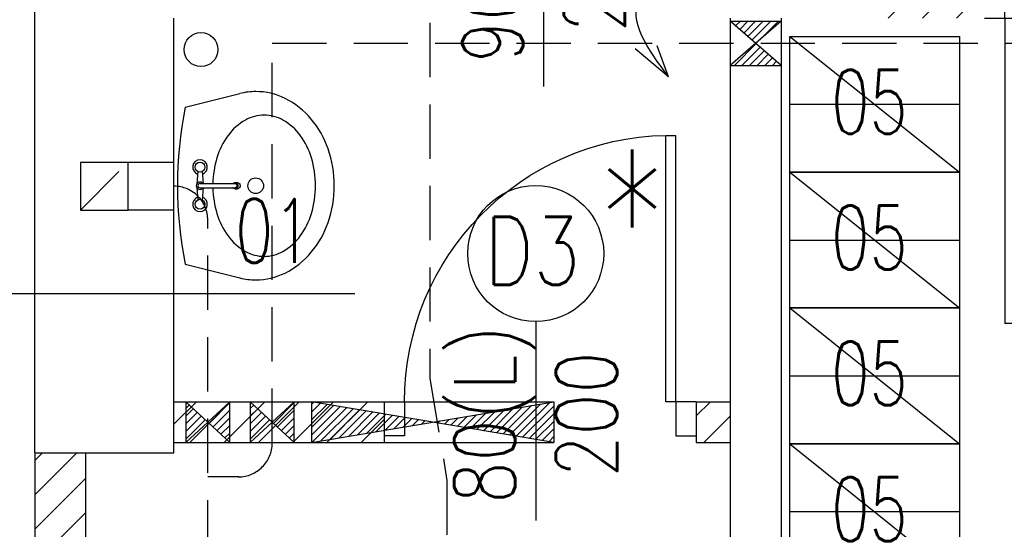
# Model space of a CAD drawing. Header units: millimetres. Extents: x 31969 to 285678, y -69766 to -1123.
# Tile 166 of 176: x 182730 to 183021, y -10526 to -10376. Entities that reach past the tile are written whole.
import ezdxf
from ezdxf.lldxf.tags import DXFTag

# ---------------------------------------------------------------- set-up
doc = ezdxf.new("R2010")
doc.units = ezdxf.units.MM
doc.linetypes.add('KRE_16_8', pattern=[24, 16, -8])
for name, color, linetype in [('a- wentylacja Łukasza 2', 118, 'Continuous'), ('a-opis 3', 15, 'Continuous'), ('a-opis stolarki 1', 3, 'Continuous'), ('a-opis stolarki 2', 1, 'Continuous'), ('a-opis technologii 2', 12, 'Continuous'), ('a-przekrój 1', 3, 'Continuous'), ('a-przekrój 2', 251, 'Continuous'), ('a-stolarka drzwiowa', 3, 'Continuous'), ('a-wentylacja', 3, 'Continuous'), ('a-wyposażenie', 84, 'Continuous'), ('a-ściany działowe projektowane', 5, 'Continuous'), ('a-ściany istniejące murowane', 6, 'Continuous')]:
    doc.layers.add(name, color=color, linetype=linetype)
doc.styles.add('RS01507', font='romans.shx', dxfattribs={"width": 0.7, "height": 0.15})
doc.styles.add('WYMIAR', font='romans.shx', dxfattribs={"width": 0.8})
tags = doc.linetypes.add('DASHED', pattern=[0.75, 0.5, -0.25]).pattern_tags.tags
tags[6:7] = [DXFTag(74, 4), DXFTag(75, 0), DXFTag(340, '0'), DXFTag(46, 1.0), DXFTag(50, 0.0), DXFTag(44, 0.0), DXFTag(45, 0.0)]
tags[4:5] = [DXFTag(74, 4), DXFTag(75, 0), DXFTag(340, '0'), DXFTag(46, 1.0), DXFTag(50, 0.0), DXFTag(44, 0.0), DXFTag(45, 0.0)]
pattern_1 = [(45, (40748.734, 0), (-1.122532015, 1.122532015), [])]

# ---------------------------------------------------------------- blocks, each defined once
blk = doc.blocks.new('A$C742963B9')
at = {"layer": 'a-stolarka drzwiowa'}
for p, q in [((6, 88.49), (0, 88.49)), ((6, 78.49), (6, 88.49)), ((86, 78.49), (86, 88.49)), ((86, 88.49), (92, 88.49)), ((0, 78.49), (6, 78.49)), ((86, 78.49), (83, 78.49)), ((83, 78.49), (83, 0)), ((92, 78.49), (86, 78.49)), ((86, 78.49), (86, 0)), ((83, 0), (86, 0))]:
    blk.add_line(p, q, dxfattribs=at)
at = {"layer": 'a-stolarka drzwiowa', "linetype": 'DASHED', "lineweight": 25, "ltscale": 20}
blk.add_arc((84.5, 78.49), 78.5, 180, 268.9051, dxfattribs=at)
blk = doc.blocks.new('A$C42BE72CD')
at = {"layer": 'a-stolarka drzwiowa'}
for p, q in [((6, 99.95), (0, 99.95)), ((6, 89.95), (6, 99.95)), ((96, 89.95), (96, 99.95)), ((96, 99.95), (102, 99.95)), ((0, 89.95), (6, 89.95)), ((6, 89.95), (9, 89.95)), ((6, 89.95), (6, 0)), ((9, 89.95), (9, 0)), ((102, 89.95), (96, 89.95)), ((9, 0), (6, 0))]:
    blk.add_line(p, q, dxfattribs=at)
at = {"layer": 'a-stolarka drzwiowa', "linetype": 'DASHED', "lineweight": 25, "ltscale": 20}
blk.add_arc((6, 89.95), 90, 271.9102, 0, dxfattribs=at)

msp = doc.modelspace()

# ---------------------------------------------------------------- hatches: boundary and pattern name
at = {"layer": 'a- wentylacja Łukasza 2'}
h = msp.add_hatch(dxfattribs=at)
h.set_pattern_fill('LINE', color=256, scale=0.5, angle=45)
h.set_pattern_definition(pattern_1)
h.paths.add_polyline_path([(182939.81, -10375.99), (182947.31, -10382.49), (182954.81, -10375.99)])
h.paths.add_polyline_path([(182939.81, -10388.99), (182947.31, -10382.49), (182954.81, -10388.99)])
h = msp.add_hatch(dxfattribs=at)
h.set_pattern_fill('LINE', color=256, scale=0.5, angle=45)
h.set_pattern_definition(pattern_1)
h.paths.add_polyline_path([(182779.31, -10488.1), (182785.81, -10494.1), (182779.31, -10500.1)])
h.paths.add_polyline_path([(182792.31, -10500.1), (182792.31, -10488.1), (182785.81, -10494.1)])
h = msp.add_hatch(dxfattribs=at)
h.set_pattern_fill('LINE', color=256, scale=0.5, angle=45)
h.set_pattern_definition([(45, (40767.734, 0), (-1.122532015, 1.122532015), [])])
h.paths.add_polyline_path([(182798.31, -10488.1), (182804.81, -10494.1), (182798.31, -10500.1)])
h.paths.add_polyline_path([(182811.31, -10500.1), (182811.31, -10488.1), (182804.81, -10494.1)])
h = msp.add_hatch(dxfattribs=at)
h.set_pattern_fill('LINE', color=256, scale=0.5, angle=45)
h.set_pattern_definition(pattern_1)
h.paths.add_polyline_path([(182887.8, -10488.1), (182852.1, -10494.1), (182887.8, -10500.1)])
h.paths.add_polyline_path([(182852.1, -10494.1), (182816.4, -10488.1), (182816.4, -10500.1)])
at = {"layer": 'a-przekrój 2', "ltscale": 0.1}
h = msp.add_hatch(dxfattribs=at)
h.set_pattern_fill('LINE', color=256, scale=2.25, angle=45)
h.set_pattern_definition([(45, (40748.734, 0), (-5.05139407, 5.05139407), [])])
h.paths.add_polyline_path([(182984.81, -10375.1), (182984.81, -10360.1), (183014.81, -10360.1), (183014.81, -10375.1)])
h.paths.add_polyline_path([(182929.81, -10500.1), (182929.81, -10488.1), (182939.81, -10488.1), (182939.81, -10500.1)])
h.paths.add_polyline_path([(182775.81, -10500.1), (182837.81, -10500.1), (182837.81, -10488.1), (182775.81, -10488.1)])
h.paths.add_polyline_path([(182734.81, -10503.1), (182734.81, -10593.1), (182749.81, -10593.1), (182749.81, -10503.1)])
h.paths.add_polyline_path([(182734.81, -10360.1), (182734.81, -10313.1), (182749.81, -10313.1), (182749.81, -10360.1)])

# ---------------------------------------------------------------- linework, layer by layer
at = {"layer": 'a- wentylacja Łukasza 2', "linetype": 'KRE_16_8'}
for p, q in [((182851.3, -10352.49), (182851.3, -10481.25)), ((182804.81, -10500.22), (182804.81, -10382.49)), ((182804.81, -10382.49), (183174.38, -10382.49)), ((182785.81, -10557.04), (182785.81, -10434.6)), ((182851.3, -10481.25), (182856.3, -10511.25)), ((182794.81, -10510.22), (182785.81, -10510.22)), ((182856.3, -10511.25), (182856.3, -10677.97))]:
    msp.add_line(p, q, dxfattribs=at)
at = {"layer": 'a- wentylacja Łukasza 2'}
for p, q in [((182939.81, -10375.99), (182954.81, -10375.99)), ((182954.81, -10375.99), (182939.81, -10388.99)), ((182954.81, -10388.99), (182939.81, -10375.99)), ((182939.81, -10388.99), (182954.81, -10388.99)), ((182779.31, -10488.1), (182792.31, -10500.1)), ((182792.31, -10488.1), (182779.31, -10500.1)), ((182779.31, -10488.1), (182779.31, -10500.1)), ((182792.31, -10500.1), (182792.31, -10488.1)), ((182798.31, -10488.1), (182811.31, -10500.1)), ((182811.31, -10488.1), (182798.31, -10500.1)), ((182798.31, -10488.1), (182798.31, -10500.1)), ((182811.31, -10500.1), (182811.31, -10488.1)), ((182816.4, -10488.1), (182816.4, -10500.1)), ((182887.8, -10500.1), (182816.4, -10488.1)), ((182816.4, -10500.1), (182887.8, -10488.1)), ((182837.81, -10488.1), (182887.8, -10488.1)), ((182887.8, -10488.1), (182887.8, -10500.1)), ((182837.81, -10500.1), (182887.8, -10500.1))]:
    msp.add_line(p, q, dxfattribs=at)
at = {"layer": 'a- wentylacja Łukasza 2', "linetype": 'DASHED', "ltscale": 0.009}
for q in [(182911.79, -10384.1), (182918.32, -10383.2)]:
    msp.add_line((182921.67, -10392.39), q, dxfattribs=at)
at = {"layer": 'a- wentylacja Łukasza 2', "linetype": 'KRE_16_8'}
for centre, start, end in [((182775.81, -10434.6), 0, 90), ((182794.81, -10500.22), 270, 0)]:
    msp.add_arc(centre, 10, start, end, dxfattribs=at)
at = {"layer": 'a- wentylacja Łukasza 2', "linetype": 'DASHED', "ltscale": 0.009}
msp.add_spline([(182921.67, -10392.39), (182913.1, -10368.85), (182923.16, -10354.49), (182914.83, -10342.59)], degree=3, dxfattribs=at)
at = {"layer": 'a- wentylacja Łukasza 2', "linetype": 'KRE_16_8'}
msp.add_point((182794.81, -10510.22), dxfattribs=at)
at = {"layer": 'a-opis 3'}
msp.add_line((182700.56, -10456.2), (182829.14, -10456.2), dxfattribs=at)
at = {"layer": 'a-opis stolarki 1'}
for p, q in [((182884.81, -10330.58), (182884.81, -10395.25)), ((182882.47, -10464.49), (182882.47, -10523.11))]:
    msp.add_line(p, q, dxfattribs=at)
at = {"layer": 'a-opis stolarki 2'}
msp.add_circle((182882.47, -10444.44), 20.05, dxfattribs=at)
at = {"layer": 'a-przekrój 1', "ltscale": 100}
msp.add_circle((182783.8, -10384.35), 5, dxfattribs=at)
at = {"layer": 'a-wentylacja', "linetype": 'KRE_16_8'}
for p, q in [((182748.3, -10431.6), (182762.3, -10417.6)), ((182775.81, -10417.6), (182762.3, -10417.6)), ((182775.81, -10431.6), (182762.3, -10431.6))]:
    msp.add_line(p, q, dxfattribs=at)
msp.add_lwpolyline([(182748.3, -10431.6), (182762.3, -10431.6), (182762.3, -10417.6), (182748.3, -10417.6)], close=True, dxfattribs=at)
at = {"layer": 'a-wyposażenie'}
for p, q in [((182957.37, -10380.45), (183007.37, -10420.45)), ((182779.17, -10401.33), (182795.25, -10397.29)), ((182957.37, -10400.45), (183007.37, -10400.45)), ((182782.88, -10420.29), (182782.61, -10423.83)), ((182784.15, -10420.29), (182784.41, -10423.83)), ((182957.37, -10420.45), (183007.37, -10460.45)), ((182782.61, -10425.06), (182782.88, -10428.6)), ((182783.51, -10423.83), (182793.85, -10423.83)), ((182783.51, -10425.06), (182793.85, -10425.06)), ((182784.41, -10425.06), (182784.15, -10428.6)), ((182793.85, -10423.54), (182794.49, -10423.54)), ((182793.85, -10425.36), (182794.49, -10425.36)), ((182957.37, -10440.45), (183007.37, -10440.45)), ((182779.17, -10447.56), (182795.25, -10451.6)), ((182957.37, -10460.45), (183007.37, -10500.45)), ((182957.37, -10480.45), (183007.37, -10480.45)), ((182957.37, -10500.45), (183007.37, -10540.45)), ((182957.37, -10520.45), (183007.37, -10520.45))]:
    msp.add_line(p, q, dxfattribs=at)
for points in [[(182957.37, -10420.45), (182957.37, -10380.45), (183007.37, -10380.45), (183007.37, -10420.45)], [(182957.37, -10460.45), (182957.37, -10420.45), (183007.37, -10420.45), (183007.37, -10460.45)], [(182957.37, -10500.45), (182957.37, -10460.45), (183007.37, -10460.45), (183007.37, -10500.45)], [(182957.37, -10540.45), (182957.37, -10500.45), (183007.37, -10500.45), (183007.37, -10540.45)]]:
    msp.add_lwpolyline(points, close=True, dxfattribs=at)
for points in [[(182799.97, -10452.19, 0.115836), (182808.6, -10450.16, 0.104065), (182816.32, -10444.06, 0.09084), (182821.27, -10435.28, 0.083285), (182823.09, -10424.45, 0.083285), (182821.27, -10413.61, 0.09084), (182816.32, -10404.83, 0.104065), (182808.6, -10398.73, 0.115836), (182799.97, -10396.71, 0.061594), (182795.25, -10397.29, 0.104065)], [(182787.29, -10425.06, 0.067885), (182788.5, -10432.67, 0.084294), (182791.72, -10439.16, 0.106458), (182796.9, -10443.79, 0.130058), (182802.43, -10445.25, 0.130058), (182807.96, -10443.79, 0.106458), (182813.14, -10439.16, 0.084294), (182816.36, -10432.67, 0.073345), (182817.57, -10424.45, 0.073345), (182816.36, -10416.22, 0.084294), (182813.14, -10409.73, 0.106458), (182807.96, -10405.1, 0.130058), (182802.43, -10403.64, 0.130058), (182796.9, -10405.1, 0.106458), (182791.72, -10409.73, 0.084294), (182788.5, -10416.22, 0.067885), (182787.29, -10423.83, 0.067885)], [(182793.23, -10423.83, -0.009141), (182793.25, -10423.8, -0.100796), (182793.53, -10423.6, -0.104546), (182793.85, -10423.54, -0.104546), (182794.18, -10423.6, -0.100796), (182794.45, -10423.8, -0.095911), (182794.64, -10424.09, -0.09272), (182794.7, -10424.45, -0.09272), (182794.64, -10424.8, -0.095911), (182794.45, -10425.09, -0.100796), (182794.18, -10425.29, -0.104546), (182793.85, -10425.36, -0.104546), (182793.53, -10425.29, -0.100796), (182793.25, -10425.09, -0.009141), (182793.23, -10425.06, -0.09272)], [(182793.85, -10423.83, -0.104546), (182794.06, -10423.87, -0.100796), (182794.24, -10424, -0.095911), (182794.37, -10424.2, -0.09272), (182794.41, -10424.45, -0.09272), (182794.37, -10424.69, -0.095911), (182794.24, -10424.89, -0.100796), (182794.06, -10425.02, -0.104546), (182793.85, -10425.06, -0.104546)], [(182794.49, -10423.54, -0.104546), (182794.82, -10423.6, -0.100796), (182795.1, -10423.8, -0.095911), (182795.28, -10424.09, -0.09272), (182795.35, -10424.45, -0.09272), (182795.28, -10424.8, -0.095911), (182795.1, -10425.09, -0.100796), (182794.82, -10425.29, -0.104546), (182794.49, -10425.36, -0.104546)], [(182795.25, -10451.6, 0.061594), (182799.97, -10452.19, 0.115836)]]:
    msp.add_lwpolyline(points, format="xyb", dxfattribs=at)
for centre, radius in [((182783.51, -10418.98), 1.46), ((182799.93, -10424.45), 2.31), ((182783.51, -10429.91), 1.46)]:
    msp.add_circle(centre, radius, dxfattribs=at)
for centre, radius, start, end in [((182893.59, -10424.45), 116.74, 168.5788, 191.4212), ((182783.51, -10418.98), 2.18, 288.4795, 251.5205), ((182783.51, -10424.45), 1.09, 34.5181, 325.4819), ((182783.51, -10424.45), 0.619, 90, 270), ((182783.51, -10429.91), 2.18, 108.4795, 71.5205)]:
    msp.add_arc(centre, radius, start, end, dxfattribs=at)
at = {"layer": 'a-ściany działowe projektowane', "ltscale": 20}
for p, q in [((182775.81, -10488.1), (182837.81, -10488.1)), ((182837.81, -10488.1), (182837.81, -10500.1)), ((182929.81, -10488.1), (182939.81, -10488.1)), ((182929.81, -10488.1), (182929.81, -10500.1)), ((182775.81, -10500.1), (182837.81, -10500.1)), ((182929.81, -10500.1), (182939.81, -10500.1)), ((182734.81, -10503.1), (182734.81, -10593.1)), ((182749.81, -10593.1), (182749.81, -10503.1))]:
    msp.add_line(p, q, dxfattribs=at)
at = {"layer": 'a-ściany istniejące murowane'}
for p, q in [((182734.81, -10503.1), (182734.81, -10360.1)), ((182775.81, -10503.1), (182775.81, -10375.1)), ((182939.81, -10375.1), (182939.81, -10605.1)), ((182954.81, -10375.1), (182954.81, -10605.1)), ((182734.81, -10503.1), (182775.81, -10503.1))]:
    msp.add_line(p, q, dxfattribs=at)

# ---------------------------------------------------------------- block references
at = {"layer": 'a-stolarka drzwiowa', "ltscale": 100}
msp.add_blockref('A$C42BE72CD', (183014.81, -10465.05), dxfattribs=at)
at = {"layer": 'a-stolarka drzwiowa', "ltscale": 100, "xscale": -1, "rotation": 180}
msp.add_blockref('A$C742963B9', (182837.81, -10409.61), dxfattribs=at)

# ---------------------------------------------------------------- texts
at = {"layer": 'a-opis stolarki 1', "char_height": 18, "width": 35.8438, "rotation": 90, "style": 'WYMIAR'}
for s, insert, attachment_point in [('\\pxqc;\\P90(P)\\P200', (182908.79, -10378.65), 7), ('\\pxqc;\\P80(L)\\P200', (182906.45, -10473.91), 9)]:
    msp.add_mtext(s, dxfattribs=dict(at, insert=insert, attachment_point=attachment_point))
at = {"layer": 'a-opis stolarki 2', "attachment_point": 9, "style": 'WYMIAR'}
for s, insert, char_height, width in [('\\A1;\\pxqc;*', (182973.03, -10453.89), 40.095, 124.3193), ('D3', (182895.55, -10453.62), 20.047, 23.6587)]:
    msp.add_mtext(s, dxfattribs=dict(at, insert=insert, char_height=char_height, width=width))
at = {"layer": 'a-opis technologii 2', "ltscale": 40, "style": 'RS01507', "width": 0.7}
for s, p in [('05', (182969.57, -10409.12)), ('01', (182793.83, -10447.14)), ('05', (182969.57, -10449.12)), ('05', (182969.57, -10489.12)), ('05', (182969.57, -10529.12))]:
    msp.add_text(s, height=18.813, dxfattribs=at).set_placement(p)

doc.saveas('drawing.dxf')
